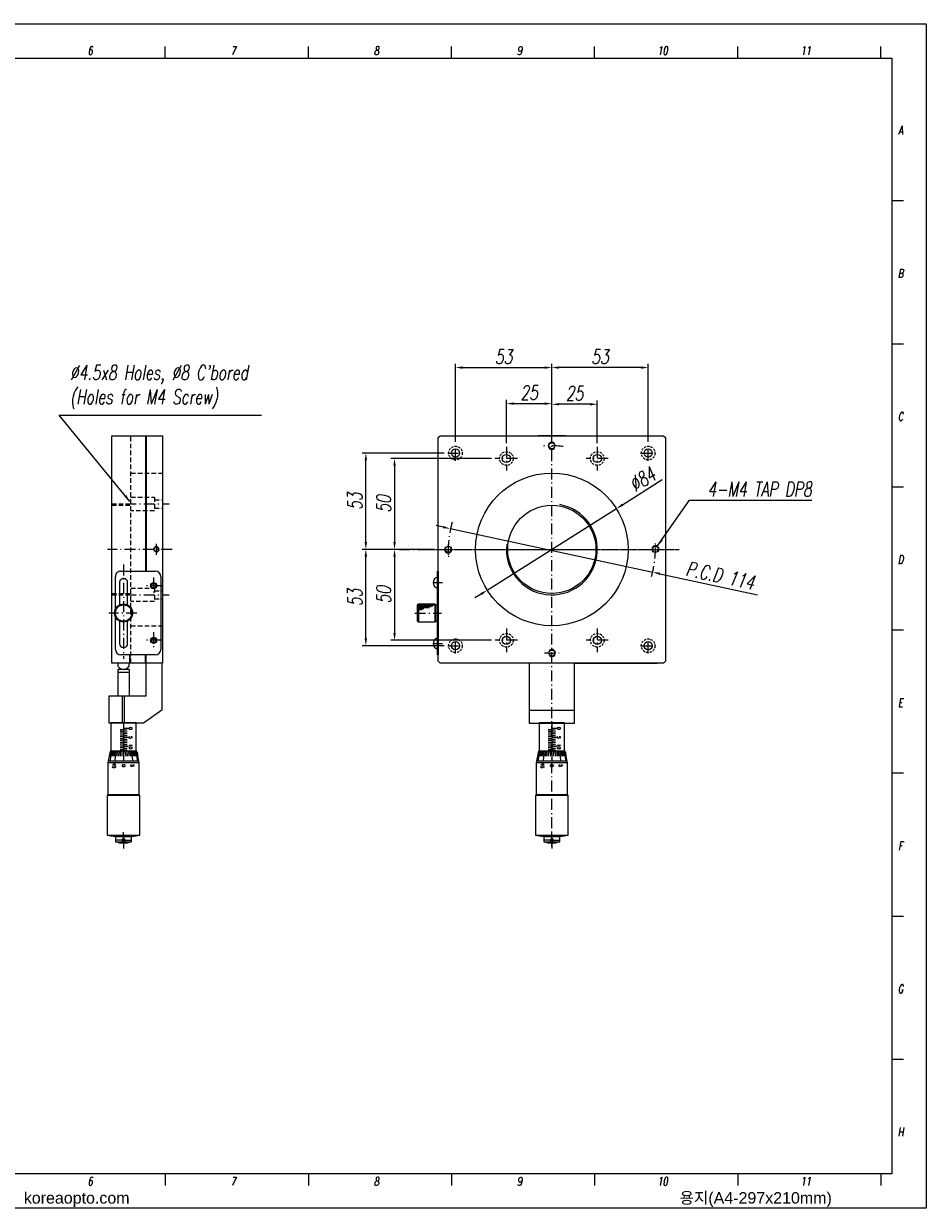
# Model space of a CAD drawing. Extents: x 0 to 2729, y 0 to 652.
# Tile 6 of 6: x 2233 to 2729, y 0 to 652. Entities that reach past the tile are written whole.
import ezdxf
from ezdxf.enums import TextEntityAlignment as Align

# ---------------------------------------------------------------- set-up
doc = ezdxf.new("R2010")
doc.units = 0
doc.header["$LTSCALE"] = 0.2
for name, pattern in [('CENTER', [50.8, 31.75, -6.35, 6.35, -6.35]), ('DASHDOT', [50.5, 30, -9, 2.5, -9]), ('HIDDEN', [9.525, 6.35, -3.175])]:
    doc.linetypes.add(name, pattern=pattern)
doc.layers.get('0').update_dxf_attribs({"linetype": 'CONTINUOUS'})
doc.layers.get('DEFPOINTS').update_dxf_attribs({"linetype": 'CONTINUOUS'})
for name, color, linetype in [('1', 1, 'CENTER'), ('2', 2, 'HIDDEN'), ('3', 3, 'CONTINUOUS'), ('4', 4, 'CONTINUOUS'), ('DIM', 8, 'CONTINUOUS'), ('FORM', 7, 'CONTINUOUS'), ('PAPER', 2, 'CONTINUOUS'), ('W', 4, 'CONTINUOUS')]:
    doc.layers.add(name, color=color, linetype=linetype)
doc.styles.add('ROMANS', font='ROMANS')
doc.styles.add('S', font='romans', dxfattribs={"width": 0.7})
doc.styles.add('SEACAD_arial_ttf', font='arial.ttf')
doc.styles.add('SEACAD_arial_ttfI', font='arial.ttf')
doc.styles.get("Standard").update_dxf_attribs({"font": 'romans.shx', "width": 0.7, "oblique": 10, "bigfont": 'whgtxt.shx'})
doc.dimstyles.get("Standard").update_dxf_attribs({"dimtxt": 0.18, "dimasz": 0.18, "dimexe": 0.18, "dimexo": 0.0625, "dimgap": 0.09, "dimtad": 0, "dimtih": 1, "dimtoh": 1, "dimdec": 4, "dimzin": 0, "dimdsep": 46, "dimtxsty": 'Standard', "dimcen": 0.09, "dimadec": 0, "dimazin": 0, "dimtfac": 1, "dimtdec": 4, "dimtofl": 0, "dimtmove": 0, "dimatfit": 3, "dimfxl": 0, "dimtolj": 1, "dimtzin": 0, "dimarcsym": 0})

# ---------------------------------------------------------------- blocks, each defined once
blk = doc.blocks.new('*D175')
at = {"layer": '3', "color": 4, "lineweight": -2}
for p, q in [((2523.47, 427.07), (2523.47, 444.4)), ((2548.47, 421.08), (2548.47, 444.4)), ((2544.47, 442.4), (2527.47, 442.4))]:
    blk.add_line(p, q, dxfattribs=at)
at = {"layer": '3', "color": 4}
for points in [[(2527.47, 443.07), (2527.47, 441.74), (2523.47, 442.4)], [(2544.47, 443.07), (2544.47, 441.74), (2548.47, 442.4)]]:
    blk.add_solid(points, dxfattribs=at)
at = {"layer": 'DEFPOINTS', "color": 0}
for p in [(2523.47, 442.4), (2523.47, 425.07), (2548.47, 419.08)]:
    blk.add_point(p, dxfattribs=at)
at = {"layer": '3', "color": 3, "insert": (2535.97, 448.4), "char_height": 8, "attachment_point": 5}
blk.add_mtext('\\A1;25', dxfattribs=at)
blk = doc.blocks.new('*D176')
at = {"color": 4, "lineweight": -2}
for p, q in [((2523.47, 430.77), (2523.47, 464.6)), ((2576.47, 421.82), (2576.47, 464.6)), ((2572.47, 462.6), (2527.47, 462.6))]:
    blk.add_line(p, q, dxfattribs=at)
at = {"color": 4}
for points in [[(2527.47, 463.27), (2527.47, 461.93), (2523.47, 462.6)], [(2572.47, 463.27), (2572.47, 461.93), (2576.47, 462.6)]]:
    blk.add_solid(points, dxfattribs=at)
at = {"layer": 'DEFPOINTS', "color": 0}
for p in [(2523.47, 462.6), (2523.47, 428.77), (2576.47, 419.82)]:
    blk.add_point(p, dxfattribs=at)
at = {"color": 3, "insert": (2549.97, 468.6), "char_height": 8, "attachment_point": 5}
blk.add_mtext('\\A1;53', dxfattribs=at)
blk = doc.blocks.new('*D177')
at = {"color": 4, "lineweight": -2}
for p, q in [((2470.47, 421.82), (2470.47, 464.6)), ((2523.47, 428.77), (2523.47, 464.6)), ((2474.47, 462.6), (2519.47, 462.6))]:
    blk.add_line(p, q, dxfattribs=at)
at = {"color": 4}
for points in [[(2474.47, 463.27), (2474.47, 461.93), (2470.47, 462.6)], [(2519.47, 463.27), (2519.47, 461.93), (2523.47, 462.6)]]:
    blk.add_solid(points, dxfattribs=at)
at = {"layer": 'DEFPOINTS', "color": 0}
for p in [(2523.47, 462.6), (2523.47, 426.77), (2470.47, 419.82)]:
    blk.add_point(p, dxfattribs=at)
at = {"color": 3, "insert": (2496.97, 468.6), "char_height": 8, "attachment_point": 5}
blk.add_mtext('\\A1;53', dxfattribs=at)
blk = doc.blocks.new('*D178')
at = {"layer": '3', "color": 4, "lineweight": -2}
for p, q in [((2498.47, 421.08), (2498.47, 444.76)), ((2523.47, 427.07), (2523.47, 444.76)), ((2502.47, 442.76), (2519.47, 442.76))]:
    blk.add_line(p, q, dxfattribs=at)
at = {"layer": '3', "color": 4}
for points in [[(2502.47, 443.43), (2502.47, 442.09), (2498.47, 442.76)], [(2519.47, 443.43), (2519.47, 442.09), (2523.47, 442.76)]]:
    blk.add_solid(points, dxfattribs=at)
at = {"layer": 'DEFPOINTS', "color": 0}
for p in [(2523.47, 442.76), (2523.47, 425.07), (2498.47, 419.08)]:
    blk.add_point(p, dxfattribs=at)
at = {"layer": '3', "color": 3, "insert": (2510.97, 448.76), "char_height": 8, "attachment_point": 5}
blk.add_mtext('\\A1;25', dxfattribs=at)
blk = doc.blocks.new('*D184')
at = {"layer": '3', "color": 4, "lineweight": -2}
for p, q in [((2458.97, 362.57), (2434.96, 362.57)), ((2436.96, 358.57), (2436.96, 316.57)), ((2490.28, 312.57), (2434.96, 312.57))]:
    blk.add_line(p, q, dxfattribs=at)
at = {"layer": '3', "color": 4}
for points in [[(2436.29, 358.57), (2437.62, 358.57), (2436.96, 362.57)], [(2436.29, 316.57), (2437.62, 316.57), (2436.96, 312.57)]]:
    blk.add_solid(points, dxfattribs=at)
at = {"layer": 'DEFPOINTS', "color": 0}
for p in [(2460.97, 362.57), (2436.96, 312.57), (2492.28, 312.57)]:
    blk.add_point(p, dxfattribs=at)
at = {"layer": '3', "color": 3, "insert": (2430.96, 337.57), "char_height": 8, "attachment_point": 5, "rotation": 90}
blk.add_mtext('\\A1;50', dxfattribs=at)
blk = doc.blocks.new('*D185')
at = {"color": 4, "lineweight": -2}
for p, q in [((2451.35, 362.57), (2419.17, 362.57)), ((2421.17, 313.57), (2421.17, 358.57)), ((2464.22, 309.57), (2419.17, 309.57))]:
    blk.add_line(p, q, dxfattribs=at)
at = {"color": 4}
for points in [[(2420.5, 358.57), (2421.83, 358.57), (2421.17, 362.57)], [(2420.5, 313.57), (2421.83, 313.57), (2421.17, 309.57)]]:
    blk.add_solid(points, dxfattribs=at)
at = {"layer": 'DEFPOINTS', "color": 0}
for p in [(2421.17, 362.57), (2453.35, 362.57), (2466.22, 309.57)]:
    blk.add_point(p, dxfattribs=at)
at = {"color": 3, "insert": (2415.17, 336.07), "char_height": 8, "attachment_point": 5, "rotation": 90}
blk.add_mtext('\\A1;53', dxfattribs=at)
blk = doc.blocks.new('*D186')
at = {"color": 4, "lineweight": -2}
for p, q in [((2562.36, 387.14), (2584.21, 400.94)), ((2487.97, 340.14), (2558.98, 385)), ((2484.59, 338), (2481.2, 335.86))]:
    blk.add_line(p, q, dxfattribs=at)
at = {"color": 4}
for points in [[(2562.01, 387.7), (2562.72, 386.57), (2558.98, 385)], [(2484.23, 338.56), (2484.94, 337.44), (2487.97, 340.14)]]:
    blk.add_solid(points, dxfattribs=at)
at = {"layer": 'DEFPOINTS', "color": 0}
for p in [(2558.98, 385), (2487.97, 340.14)]:
    blk.add_point(p, dxfattribs=at)
at = {"color": 3, "insert": (2573.25, 401.11), "char_height": 8, "attachment_point": 5, "rotation": 32.28334}
blk.add_mtext('\\A1;∅84', dxfattribs=at)
blk = doc.blocks.new('*D187')
at = {"color": 4, "lineweight": -2}
for p, q in [((2463.67, 374.82), (2459.76, 375.66)), ((2467.58, 373.98), (2579.03, 350)), ((2582.95, 349.16), (2636.69, 337.6))]:
    blk.add_line(p, q, dxfattribs=at)
at = {"color": 4}
for points in [[(2463.81, 375.47), (2463.53, 374.17), (2467.58, 373.98)], [(2583.09, 349.81), (2582.8, 348.51), (2579.03, 350)]]:
    blk.add_solid(points, dxfattribs=at)
at = {"layer": 'DEFPOINTS', "color": 0}
for p in [(2467.58, 373.98), (2579.03, 350)]:
    blk.add_point(p, dxfattribs=at)
at = {"color": 3, "insert": (2616.14, 348.16), "char_height": 8, "attachment_point": 5, "rotation": 347.85986}
blk.add_mtext('\\A1;P.C.D 114', dxfattribs=at)
blk = doc.blocks.new('*D188')
at = {"color": 4, "lineweight": -2}
for p, q in [((2464.22, 415.57), (2419.17, 415.57)), ((2421.17, 366.57), (2421.17, 411.57)), ((2451.35, 362.57), (2419.17, 362.57))]:
    blk.add_line(p, q, dxfattribs=at)
at = {"color": 4}
for points in [[(2420.5, 411.57), (2421.83, 411.57), (2421.17, 415.57)], [(2420.5, 366.57), (2421.83, 366.57), (2421.17, 362.57)]]:
    blk.add_solid(points, dxfattribs=at)
at = {"layer": 'DEFPOINTS', "color": 0}
for p in [(2421.17, 415.57), (2466.22, 415.57), (2453.35, 362.57)]:
    blk.add_point(p, dxfattribs=at)
at = {"color": 3, "insert": (2415.17, 389.07), "char_height": 8, "attachment_point": 5, "rotation": 90}
blk.add_mtext('\\A1;53', dxfattribs=at)
blk = doc.blocks.new('*D189')
at = {"layer": '3', "color": 4, "lineweight": -2}
for p, q in [((2490.28, 412.57), (2434.96, 412.57)), ((2436.96, 408.57), (2436.96, 366.57)), ((2458.97, 362.57), (2434.96, 362.57))]:
    blk.add_line(p, q, dxfattribs=at)
at = {"layer": '3', "color": 4}
for points in [[(2436.29, 408.57), (2437.62, 408.57), (2436.96, 412.57)], [(2436.29, 366.57), (2437.62, 366.57), (2436.96, 362.57)]]:
    blk.add_solid(points, dxfattribs=at)
at = {"layer": 'DEFPOINTS', "color": 0}
for p in [(2492.28, 412.57), (2436.96, 362.57), (2460.97, 362.57)]:
    blk.add_point(p, dxfattribs=at)
at = {"layer": '3', "color": 3, "insert": (2430.96, 387.57), "char_height": 8, "attachment_point": 5, "rotation": 90}
blk.add_mtext('\\A1;50', dxfattribs=at)
blk = doc.blocks.new('A$C1B74274C')
for p, q in [((3.71, 27.5), (4.21, 28)), ((3.71, 27.5), (3.71, 18.5)), ((13.21, 28), (4.21, 28)), ((13.71, 27.5), (13.21, 28)), ((13.71, 18.5), (13.71, 27.5)), ((3.71, 18.5), (4.21, 18)), ((4.21, 18), (13.21, 18)), ((13.21, 18), (13.71, 18.5))]:
    blk.add_line(p, q)
at = {"layer": '1', "color": 7, "linetype": 'Continuous'}
for p, q in [((2.31, 46), (2.31, 0)), ((2.71, 46), (2.31, 46)), ((2.71, 0), (2.71, 46)), ((2.71, 42.5), (3.55, 42.43)), ((2.71, 37), (2.71, 42.5)), ((3.55, 37.07), (2.71, 37)), ((3.71, 27.5), (2.71, 27.5)), ((3.71, 27.5), (3.71, 18.5)), ((3.71, 18.5), (2.71, 18.5)), ((2.71, 9), (3.55, 8.93)), ((2.71, 3.5), (2.71, 9)), ((3.55, 3.57), (2.71, 3.5)), ((2.31, 0), (2.71, 0))]:
    blk.add_line(p, q, dxfattribs=at)
for centre, radius, start, end in [((3.47, 41.43), 1, 16.25703, 85), ((-2.29, 39.75), 7, 343.74297, 16.25703), ((3.47, 38.07), 1, 275, 343.74297), ((3.47, 7.93), 1, 16.25703, 85), ((-2.29, 6.25), 7, 343.74297, 16.25703), ((3.47, 4.57), 1, 275, 343.74297)]:
    blk.add_arc(centre, radius, start, end, dxfattribs=at)
at = {"layer": '3', "color": 1, "linetype": 'DASHDOT'}
for p, q in [((5.25, 39.75), (0, 39.75)), ((15.23, 23), (0.45, 23)), ((5.25, 6.25), (0, 6.25))]:
    blk.add_line(p, q, dxfattribs=at)
at = {"layer": '3'}
for p, q in [((4.21, 28), (4.21, 18)), ((13.21, 27.5), (4.21, 27.5)), ((13.21, 27), (5.21, 27)), ((13.21, 26.5), (6.21, 26.5)), ((13.21, 28), (13.21, 18)), ((13.21, 26), (7.21, 26)), ((13.21, 25.5), (10.21, 25.5)), ((13.21, 25), (11.21, 25))]:
    blk.add_line(p, q, dxfattribs=at)
blk = doc.blocks.new('SW_CENTERMARKSYMBOL_0')
at = {"layer": '3', "color": 0}
for p, q in [((-2.5, 0), (-4.45, 0)), ((0, 0), (-2.5, 0)), ((0, 2.5), (0, 4.45)), ((0, 0), (0, 2.5)), ((0, 0), (0, -2.5)), ((0, 0), (2.5, 0)), ((2.5, 0), (4.45, 0)), ((0, -2.5), (0, -4.45))]:
    blk.add_line(p, q, dxfattribs=at)
blk = doc.blocks.new('SGHF')
at = {"color": 7, "linetype": 'Continuous', "lineweight": 15}
for p, q in [((11324.14, 3853.02), (11308.64, 3853.02)), ((11308.64, 3853.02), (11308.64, 3846.02)), ((11330.57, 3854.62), (11324.14, 3853.37)), ((11324.14, 3853.37), (11324.14, 3838.67)), ((11348.14, 3854.62), (11330.57, 3854.62)), ((11330.57, 3854.62), (11330.57, 3846.02)), ((11348.54, 3855.02), (11348.14, 3854.62)), ((11348.14, 3854.62), (11348.14, 3837.42)), ((11370.34, 3855.02), (11348.54, 3855.02)), ((11348.54, 3855.02), (11348.54, 3846.02)), ((11371.14, 3850.57), (11370.34, 3855.02)), ((11370.34, 3846.02), (11370.34, 3855.02)), ((11308.64, 3846.02), (11308.64, 3839.02)), ((11330.57, 3846.02), (11330.57, 3837.42)), ((11348.54, 3846.02), (11348.54, 3837.02)), ((11370.34, 3837.02), (11370.34, 3846.02)), ((11371.14, 3846.02), (11371.14, 3850.57)), ((11374, 3850.37), (11371.14, 3850.37)), ((11371.14, 3841.47), (11371.14, 3846.02)), ((11374, 3841.67), (11374, 3850.37)), ((11308.64, 3839.02), (11324.14, 3839.02)), ((11324.14, 3838.67), (11330.57, 3837.42)), ((11370.34, 3837.02), (11371.14, 3841.47)), ((11371.14, 3841.67), (11374, 3841.67)), ((11330.57, 3837.42), (11348.14, 3837.42)), ((11348.14, 3837.42), (11348.54, 3837.02)), ((11348.54, 3837.02), (11370.34, 3837.02))]:
    blk.add_line(p, q, dxfattribs=at)
at = {"color": 0, "linetype": 'ByBlock'}
for p, q in [((11324.14, 3852.52), (11324.14, 3839.52)), ((11308.64, 3846.02), (11324.14, 3846.02)), ((11311.64, 3848.77), (11311.64, 3846.27)), ((11312.14, 3844.07), (11312.14, 3845.77)), ((11312.64, 3847.97), (11312.64, 3846.27)), ((11313.14, 3844.07), (11313.14, 3845.77)), ((11313.64, 3847.97), (11313.64, 3846.27)), ((11314.14, 3844.07), (11314.14, 3845.77)), ((11314.64, 3847.97), (11314.64, 3846.27)), ((11315.14, 3844.07), (11315.14, 3845.77)), ((11315.64, 3847.97), (11315.64, 3846.27)), ((11316.14, 3844.07), (11316.14, 3845.77)), ((11316.64, 3848.77), (11316.64, 3846.27)), ((11317.14, 3844.07), (11317.14, 3845.77)), ((11317.64, 3847.97), (11317.64, 3846.27)), ((11318.14, 3844.07), (11318.14, 3845.77)), ((11318.64, 3847.97), (11318.64, 3846.27)), ((11319.14, 3844.07), (11319.14, 3845.77)), ((11319.64, 3847.97), (11319.64, 3846.27)), ((11320.14, 3844.07), (11320.14, 3845.77)), ((11320.64, 3847.97), (11320.64, 3846.27)), ((11321.14, 3844.07), (11321.14, 3845.77)), ((11321.64, 3848.77), (11321.64, 3846.27)), ((11322.14, 3844.07), (11322.14, 3845.77)), ((11322.64, 3847.97), (11322.64, 3846.27)), ((11323.14, 3844.07), (11323.14, 3845.77)), ((11323.64, 3847.97), (11323.64, 3846.27)), ((11324.14, 3846.02), (11329.64, 3846.02))]:
    blk.add_line(p, q, dxfattribs=at)
at = {"color": 7, "linetype": 'Continuous', "lineweight": 15}
blk.add_arc((11359.64, 3846.02), 15, 343.14204, 16.85796, dxfattribs=at)
blk.add_open_spline([(11373.99, 3846.02), (11373.99, 3845.91), (11373.97, 3845.8), (11373.89, 3845.59), (11373.82, 3845.5), (11373.67, 3845.34), (11373.57, 3845.28), (11373.37, 3845.2), (11373.26, 3845.17), (11373.03, 3845.17), (11372.92, 3845.19), (11372.72, 3845.28), (11372.62, 3845.34), (11372.38, 3845.58), (11372.29, 3845.8), (11372.29, 3846.14), (11372.32, 3846.25), (11372.4, 3846.45), (11372.46, 3846.55), (11372.62, 3846.7), (11372.72, 3846.77), (11372.92, 3846.85), (11373.03, 3846.87), (11373.25, 3846.87), (11373.37, 3846.85), (11373.57, 3846.77), (11373.66, 3846.7), (11373.9, 3846.47), (11373.99, 3846.25), (11373.99, 3846.02)], degree=3, knots=[0, 0, 0, 0, 0.0625, 0.0625, 0.125, 0.125, 0.1875, 0.1875, 0.25, 0.25, 0.3125, 0.3125, 0.375, 0.375, 0.5, 0.5, 0.5625, 0.5625, 0.625, 0.625, 0.6875, 0.6875, 0.75, 0.75, 0.8125, 0.8125, 0.875, 0.875, 1, 1, 1, 1], dxfattribs=at)
at = {"layer": '1', "color": 7, "linetype": 'Continuous'}
for p, q in [((11324.14, 3852.92), (11329.14, 3853.48)), ((11324.14, 3851.61), (11326.9, 3851.95)), ((11324.16, 3852.14), (11326.92, 3852.52)), ((11324.17, 3853.18), (11326.93, 3853.55)), ((11324.17, 3852.56), (11326.93, 3852.94)), ((11324.72, 3853.49), (11326.93, 3853.79)), ((11324.13, 3850.99), (11326.89, 3851.28)), ((11324.14, 3850.28), (11329.14, 3850.85)), ((11324.14, 3849.52), (11326.89, 3849.77)), ((11324.14, 3848.69), (11326.89, 3848.89)), ((11324.14, 3847.83), (11326.89, 3847.96)), ((11324.14, 3846.93), (11326.89, 3847)), ((11324.14, 3845.11), (11326.89, 3845.05)), ((11324.13, 3841.06), (11326.89, 3840.77)), ((11324.14, 3844.22), (11326.89, 3844.09)), ((11324.14, 3843.35), (11326.89, 3843.16)), ((11324.14, 3842.53), (11326.89, 3842.28)), ((11324.14, 3841.76), (11329.14, 3841.2)), ((11324.14, 3840.44), (11326.9, 3840.1)), ((11324.14, 3839.13), (11329.14, 3838.56)), ((11324.16, 3839.9), (11326.92, 3839.52)), ((11324.17, 3839.48), (11326.93, 3839.1)), ((11324.17, 3838.87), (11326.93, 3838.49)), ((11324.72, 3838.56), (11326.93, 3838.26))]:
    blk.add_line(p, q, dxfattribs=at)
at = {"layer": 'DIM'}
blk.add_line((11329.64, 3854.52), (11329.64, 3837.52), dxfattribs=at)
at = {"layer": '2', "color": 1, "linetype": 'CENTER'}
blk.add_blockref('SW_CENTERMARKSYMBOL_0', (11373.14, 3846.02), dxfattribs=at)
at = {"color": 0, "linetype": 'ByBlock', "style": 'ROMANS', "width": 0.8}
for s, p in [('5', (11331.45, 3850.02)), ('5', (11315.95, 3849.02)), ('10', (11320.28, 3849.02)), ('45', (11330.78, 3840.02))]:
    blk.add_text(s, height=1.8, dxfattribs=at).set_placement(p)
for p in [(11312.33, 3850.83), (11332.8, 3846.96)]:
    blk.add_text('0', height=1.8, rotation=180, dxfattribs=at).set_placement(p)
blk = doc.blocks.new('erdftrgf45r')
at = {"layer": 'W'}
for p, q in [((34921.74, 9666.28), (35198.74, 9666.28)), ((34921.74, 9471.28), (34921.74, 9666.28)), ((35198.74, 9666.28), (35198.74, 9471.28)), ((35198.74, 9471.28), (34921.74, 9471.28))]:
    blk.add_line(p, q, dxfattribs=at)

msp = doc.modelspace()

# ---------------------------------------------------------------- linework, layer by layer
for p, q in [((2281.41109, 300.06919), (2281.41109, 425.06919)), ((2299.91109, 300.06919), (2299.91109, 304.56919)), ((2300.41109, 300.06919), (2300.41109, 304.56919))]:
    msp.add_line(p, q)
at = {"color": 7, "linetype": 'Continuous'}
msp.add_line((2530.97477, 425.06919), (2515.97477, 425.06919), dxfattribs=at)
msp.add_lwpolyline([(1819.63311, 651.76691), (2729.44961, 651.76691), (2729.44961, 0.09904), (1819.63311, 0.09904)], close=True)
msp.add_circle((2287.91109, 327.56919), 5)
at = {"layer": '1', "color": 7, "linetype": 'Continuous'}
for p, q in [((2281.41109, 425.06919), (2299.91109, 425.06919)), ((2299.91109, 425.06919), (2299.91109, 350.56919)), ((2299.91109, 425.06919), (2309.41109, 425.06919)), ((2300.41109, 425.06919), (2300.41109, 350.56919)), ((2309.41109, 425.06919), (2309.41109, 300.06919)), ((2460.97477, 424.06919), (2461.97477, 425.06919)), ((2460.97477, 301.06919), (2460.97477, 424.06919)), ((2461.97477, 425.06919), (2584.97477, 425.06919)), ((2584.97477, 425.06919), (2585.97477, 424.06919)), ((2585.97477, 424.06919), (2585.97477, 301.06919)), ((2585.97477, 375.06919), (2585.97477, 350.06919)), ((2283.41109, 329.74864), (2283.41109, 347.56919)), ((2286.41109, 350.56919), (2305.41109, 350.56919)), ((2308.41109, 347.56919), (2308.41109, 307.56919)), ((2285.66109, 344.31919), (2285.66109, 332.03433)), ((2290.16109, 332.03433), (2290.16109, 344.31919)), ((2283.41109, 307.56919), (2283.41109, 325.38974)), ((2285.66109, 323.10405), (2285.66109, 310.81919)), ((2290.16109, 310.81919), (2290.16109, 323.10405)), ((2309.41109, 300.06919), (2281.41109, 300.06919)), ((2285.02434, 298.09013), (2285.02434, 300.06919)), ((2305.41109, 304.56919), (2286.41109, 304.56919)), ((2290.79784, 300.06919), (2290.79784, 298.09013)), ((2291.41109, 304.56919), (2291.41109, 300.06919)), ((2291.41109, 300.06919), (2291.41109, 304.56919)), ((2300.41109, 282.36919), (2300.41109, 300.06919)), ((2308.91109, 300.06919), (2308.91109, 274.06919)), ((2461.97477, 300.06919), (2460.97477, 301.06919)), ((2584.97477, 300.06919), (2461.97477, 300.06919)), ((2535.97477, 300.06919), (2510.97477, 300.06919)), ((2510.97477, 300.06919), (2510.97477, 267.06919)), ((2535.97477, 267.06919), (2535.97477, 300.06919)), ((2535.97477, 300.06919), (2581.47477, 300.06919)), ((2585.97477, 301.06919), (2584.97477, 300.06919)), ((2284.73609, 296.56919), (2284.73609, 282.06919)), ((2291.08609, 296.56919), (2284.73609, 296.56919)), ((2284.73609, 295.06919), (2291.08609, 295.06919)), ((2291.08609, 282.06919), (2291.08609, 296.56919)), ((2279.91109, 281.76919), (2279.91109, 282.06919)), ((2279.91109, 282.06919), (2300.41109, 282.06919)), ((2279.91109, 267.06919), (2279.91109, 281.76919)), ((2284.73609, 282.06919), (2291.08609, 282.06919)), ((2287.41109, 267.06919), (2287.41109, 282.06919)), ((2288.41109, 267.06919), (2288.41109, 282.06919)), ((2300.41109, 282.06919), (2300.41109, 282.36919)), ((2308.91109, 274.06919), (2298.91109, 267.06919)), ((2510.97477, 274.06919), (2535.97477, 274.06919)), ((2298.91109, 267.06919), (2279.91109, 267.06919)), ((2294.91109, 267.06919), (2280.91109, 267.06919)), ((2510.97477, 267.06919), (2535.97477, 267.06919)), ((2530.47477, 267.06919), (2516.47477, 267.06919))]:
    msp.add_line(p, q, dxfattribs=at)
for centre, radius in [((2470.47477, 415.56919), 2.25), ((2523.47477, 419.56919), 1.65), ((2576.47477, 415.56919), 2.25), ((2498.47477, 412.56919), 2.25), ((2548.47477, 412.56919), 2.25), ((2523.47477, 362.56919), 42), ((2523.47477, 362.56919), 24.25), ((2305.91109, 362.56919), 1.25), ((2466.47477, 362.56919), 1.65), ((2580.47477, 362.56919), 1.65), ((2304.41109, 342.56919), 1.25), ((2287.91109, 327.56919), 4.5), ((2304.41109, 312.56919), 1.25), ((2498.47477, 312.56919), 2.25), ((2548.47477, 312.56919), 2.25), ((2470.47477, 309.56919), 2.25), ((2523.47477, 305.56919), 1.65), ((2576.47477, 309.56919), 2.25)]:
    msp.add_circle(centre, radius, dxfattribs=at)
at = {"layer": '1', "color": 3, "linetype": 'Continuous'}
for centre, radius, start, end in [((2523.47477, 419.56919), 2, 48.67843929, 315.85833146), ((2523.47477, 362.56919), 25, 173.52230986, 79.93048257), ((2305.91109, 362.56919), 1.5, 270, 180), ((2466.47477, 362.56919), 2, 138.67843929, 45.85833146), ((2580.47477, 362.56919), 2, 318.67843929, 225.85833146), ((2523.47477, 305.56919), 2, 228.67843929, 135.85833146)]:
    msp.add_arc(centre, radius, start, end, dxfattribs=at)
at = {"layer": '1', "color": 7, "linetype": 'Continuous'}
for centre, radius, start, end in [((2286.41109, 347.56919), 3, 89.999998, 180.000001), ((2287.91109, 344.31919), 2.25, 89.999998, 180.000001), ((2287.91109, 344.31919), 2.25, 359.999999, 89.999998), ((2305.41109, 347.56919), 3, 359.999999, 89.999998), ((2286.41109, 307.56919), 3, 180.000001, 270), ((2287.91109, 310.81919), 2.25, 180.000001, 270), ((2287.91109, 310.81919), 2.25, 270, 359.999999), ((2305.41109, 307.56919), 3, 270, 359.999999), ((2287.91109, 300.06919), 3.5, 214.43319, 325.56681)]:
    msp.add_arc(centre, radius, start, end, dxfattribs=at)
at = {"layer": '2', "ltscale": 2}
for p, q in [((2291.91109, 300.06919), (2291.91109, 425.06919)), ((2291.91109, 404.56919), (2309.41109, 404.56919)), ((2291.91109, 391.31919), (2304.91109, 391.31919)), ((2304.91109, 391.31919), (2304.91109, 383.81919)), ((2281.41109, 387.56919), (2291.41109, 387.56919)), ((2281.41109, 386.81919), (2291.41109, 386.81919)), ((2304.91109, 389.81919), (2309.41109, 389.81919)), ((2304.91109, 385.31919), (2309.41109, 385.31919)), ((2304.91109, 383.81919), (2291.91109, 383.81919)), ((2291.91109, 341.31919), (2304.91109, 341.31919)), ((2304.91109, 341.31919), (2304.91109, 333.81919)), ((2304.91109, 339.81919), (2309.41109, 339.81919)), ((2281.41109, 338.31919), (2291.41109, 338.31919)), ((2281.41109, 337.56919), (2291.41109, 337.56919)), ((2304.91109, 333.81919), (2291.91109, 333.81919)), ((2304.91109, 335.31919), (2309.41109, 335.31919)), ((2291.91109, 320.56919), (2309.41109, 320.56919))]:
    msp.add_line(p, q, dxfattribs=at)
at = {"layer": '3', "color": 1, "linetype": 'DASHDOT'}
for p, q in [((2523.47477, 199.09419), (2523.47477, 432.68919)), ((2470.47477, 411.31919), (2470.47477, 419.81919)), ((2498.47477, 419.07794), (2498.47477, 406.06044)), ((2548.47477, 419.07794), (2548.47477, 406.06044)), ((2576.47477, 411.31919), (2576.47477, 419.81919)), ((2466.22477, 415.56919), (2474.72477, 415.56919)), ((2504.50727, 412.56919), (2492.28352, 412.56919)), ((2554.50727, 412.56919), (2542.28352, 412.56919)), ((2572.22477, 415.56919), (2580.72477, 415.56919)), ((2288.91076, 387.56919), (2313.04076, 387.56919)), ((2305.91109, 365.56919), (2305.91109, 359.56919)), ((2314.6659, 362.56919), (2278.99873, 362.56919)), ((2439.41746, 362.56919), (2593.59477, 362.56919)), ((2453.35477, 362.56919), (2593.59477, 362.56919)), ((2287.91109, 354.25006), (2287.91109, 302.35102)), ((2304.41109, 347.12619), (2304.41109, 337.58919)), ((2308.86809, 342.56919), (2299.44309, 342.56919)), ((2288.91076, 337.56919), (2313.04076, 337.56919)), ((2295.27951, 327.56919), (2279.89298, 327.56919)), ((2304.41109, 317.12619), (2304.41109, 307.58919)), ((2470.47477, 305.31919), (2470.47477, 313.81919)), ((2498.47477, 319.07794), (2498.47477, 306.06044)), ((2548.47477, 319.07794), (2548.47477, 306.06044)), ((2576.47477, 305.31919), (2576.47477, 313.81919)), ((2308.86809, 312.56919), (2299.44309, 312.56919)), ((2466.22477, 309.56919), (2474.72477, 309.56919)), ((2469.50279, 312.56919), (2466.42701, 312.56919)), ((2504.50727, 312.56919), (2492.28352, 312.56919)), ((2554.50727, 312.56919), (2542.28352, 312.56919)), ((2572.22477, 309.56919), (2580.72477, 309.56919))]:
    msp.add_line(p, q, dxfattribs=at)
at = {"layer": '3', "color": 7}
for centre in [(2304.41109, 342.56919), (2304.41109, 312.56919)]:
    msp.add_circle(centre, 1.7, dxfattribs=at)
at = {"layer": '3', "color": 1, "linetype": 'DASHDOT'}
for centre, start, end in [((2522.87304, 362.56919), 83.17213, 94.021583), ((2523.47477, 361.96746), 164.12715203, 184.021583), ((2523.47477, 362.56919), 175.978417, 184.021583), ((2523.47477, 363.17092), 344.12715203, 4.021583), ((2523.47477, 362.56919), 265.978417, 274.021583)]:
    msp.add_arc(centre, 57, start, end, dxfattribs=at)
at = {"layer": '4', "color": 2, "linetype": 'HIDDEN'}
for centre in [(2470.47477, 415.56919), (2576.47477, 415.56919), (2498.47477, 412.56919), (2548.47477, 412.56919), (2470.47477, 309.56919), (2498.47477, 312.56919), (2548.47477, 312.56919), (2576.47477, 309.56919)]:
    msp.add_circle(centre, 3.75, dxfattribs=at)
at = {"layer": 'DEFPOINTS', "color": 0, "linetype": 'ByBlock'}
msp.add_point((2306.15666, 342.06919), dxfattribs=at)
at = {"layer": 'FORM', "color": 7, "linetype": 'Continuous'}
msp.add_line((2710.56069, 56.7619), (2710.56069, 18.98796), dxfattribs=at)
at = {"layer": 'PAPER'}
for p, q in [((2310.83419, 632.87799), (2310.83419, 639.17549)), ((2389.55288, 632.87799), (2389.55288, 639.17549)), ((2468.27157, 632.87799), (2468.27157, 639.17549)), ((2468.27157, 632.87799), (2468.27157, 639.17549)), ((2546.99026, 632.87799), (2546.99026, 639.17549)), ((2625.70896, 632.87799), (2625.70896, 639.17549)), ((2704.42765, 632.87799), (2704.42765, 639.17549)), ((2716.85818, 554.27507), (2710.56069, 554.27507)), ((2716.85818, 475.55638), (2710.56069, 475.55638)), ((2716.85818, 396.83769), (2710.56069, 396.83769)), ((2716.85818, 318.11899), (2710.56069, 318.11899)), ((2716.85818, 239.4003), (2710.56069, 239.4003)), ((2716.85818, 160.68161), (2710.56069, 160.68161)), ((2716.85818, 81.96292), (2710.56069, 81.96292)), ((2310.83419, 18.98796), (2310.83419, 12.69047)), ((2389.55288, 18.98796), (2389.55288, 12.69047)), ((2468.27157, 18.98796), (2468.27157, 12.69047)), ((2468.27157, 18.98796), (2468.27157, 12.69047)), ((2546.99026, 18.98796), (2546.99026, 12.69047)), ((2625.70896, 18.98796), (2625.70896, 12.69047)), ((2704.42765, 18.98796), (2704.42765, 12.69047))]:
    msp.add_line(p, q, dxfattribs=at)

# ---------------------------------------------------------------- block references
at = {"xscale": 3.148153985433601, "yscale": 3.148153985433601, "zscale": 3.148153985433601}
msp.add_blockref('erdftrgf45r', (-108100.50696, -29798.0624), dxfattribs=at)
at = {"xscale": -1}
msp.add_blockref('A$C1B74274C', (2463.28174, 304.5692), dxfattribs=at)
at = {"rotation": 270}
for p in [(-1558.11158, 11575.71252), (-1322.5479, 11575.71252)]:
    msp.add_blockref('SGHF', p, dxfattribs=at)

# ---------------------------------------------------------------- texts
at = {"color": 3, "char_height": 8}
for s, insert, attachment_point in [("%%c4.5x8 Holes, %%C8 C'bored \\P(Holes for M4 Screw)", (2258.41086, 451.86472), 4), ('4-M4 TAP DP8', (2666.43279, 395.72272), 6)]:
    msp.add_mtext(s, dxfattribs=dict(at, insert=insert, attachment_point=attachment_point))
at = {"layer": 'FORM', "color": 7, "linetype": 'Continuous'}
for s, style, p in [('koreaopto.com', 'SEACAD_arial_ttfI', (2233.04073, 8.98384)), ('용지(A4-297x210mm)', 'SEACAD_arial_ttf', (2593.75608, 8.9802))]:
    msp.add_text(s, height=6.2956557, dxfattribs=dict(at, style=style)).set_placement(p, align=Align.TOP_LEFT)
at = {"layer": 'PAPER', "style": 'S', "oblique": 10, "width": 0.7}
for s, height, p in [('6', 4.72312, (2269.5434, 636.94978)), ('7', 4.72312, (2348.26209, 636.94978)), ('8', 4.72312, (2426.98079, 636.94978)), ('9', 4.72312, (2505.69948, 636.94978)), ('10', 4.723122, (2584.41817, 636.94978)), ('11', 4.723122, (2663.13686, 636.94978)), ('A', 4.72312, (2715.27784, 593.14926)), ('B', 4.72312, (2715.27784, 514.43057)), ('C', 4.72312, (2715.27784, 435.71188)), ('D', 4.72312, (2715.27784, 356.99318)), ('E', 4.72312, (2715.27784, 278.27449)), ('F', 4.72312, (2715.27784, 199.5558)), ('G', 4.72312, (2715.27784, 120.83711)), ('H', 4.72312, (2715.27784, 42.11842)), ('6', 4.72312, (2269.5434, 14.91618)), ('7', 4.72312, (2348.26209, 14.91618)), ('8', 4.72312, (2426.98079, 14.91618)), ('9', 4.72312, (2505.69948, 14.91618)), ('10', 4.723122, (2584.41817, 14.91618)), ('11', 4.723122, (2663.13686, 14.91618))]:
    msp.add_text(s, height=height, dxfattribs=at).set_placement(p, align=Align.MIDDLE)

# ---------------------------------------------------------------- dimensions: what is measured, and where the dimension line sits
for base, p1, p2, angle, picture, middle in [((2523.47477, 462.59993), (2470.47477, 419.81919), (2523.47477, 426.76919), 180, '*D177', (2496.97477, 468.59993)), ((2523.47477, 462.59993), (2576.47477, 419.81919), (2523.47477, 428.76919), 180, '*D176', (2549.97477, 468.59993)), ((2421.167, 415.56919), (2453.35477, 362.56919), (2466.22477, 415.56919), 90, '*D188', (2415.167, 389.06919)), ((2421.167, 362.56919), (2466.22477, 309.56919), (2453.35477, 362.56919), 90, '*D185', (2415.167, 336.06919))]:
    dim = msp.add_linear_dim(base=base, p1=p1, p2=p2, angle=angle, dimstyle='Standard', override={"dimtxt": 8, "dimasz": 4, "dimexe": 2, "dimexo": 2, "dimgap": 2, "dimtad": 1, "dimtih": 0, "dimtoh": 0, "dimzin": 8, "dimlunit": 6, "dimcen": 2.5, "dimclrd": 4, "dimclre": 4, "dimclrt": 3, "dimtofl": 1, "dimatfit": 1})
    dim.commit()
    dim.dimension.update_dxf_attribs({"geometry": picture, "text_midpoint": middle})
dim = msp.add_diameter_dim_2p(p1=(2487.96725, 340.13672), p2=(2558.98229, 385.00167), dimstyle='Standard', override={"dimtxt": 8, "dimasz": 4, "dimexe": 2, "dimexo": 2, "dimgap": 2, "dimtad": 1, "dimtih": 0, "dimtoh": 0, "dimzin": 8, "dimlunit": 6, "dimcen": 2.5, "dimclrd": 4, "dimclre": 4, "dimclrt": 3, "dimtofl": 1, "dimatfit": 1})
dim.commit()
dim.dimension.update_dxf_attribs({"geometry": '*D186', "text_midpoint": (2576.45425, 396.03987), "dimtype": 163})
dim = msp.add_diameter_dim_2p(p1=(2467.58398, 373.97798), p2=(2579.0345, 350.00337), text='P.C.D 114', dimstyle='Standard', override={"dimtxt": 8, "dimasz": 4, "dimexe": 2, "dimexo": 2, "dimgap": 2, "dimtad": 1, "dimtih": 0, "dimtoh": 0, "dimzin": 8, "dimlunit": 6, "dimcen": 2.5, "dimclrd": 4, "dimclre": 4, "dimclrt": 3, "dimtofl": 1, "dimatfit": 1})
dim.commit()
dim.dimension.update_dxf_attribs({"geometry": '*D187', "text_midpoint": (2614.88116, 342.29224), "dimtype": 163})
at = {"layer": '3'}
for base, p1, p2, angle, picture, middle in [((2523.47477, 442.75869), (2498.47477, 419.07794), (2523.47477, 425.06919), 180, '*D178', (2510.97477, 448.75869)), ((2523.47477, 442.40383), (2548.47477, 419.07794), (2523.47477, 425.06919), 180, '*D175', (2535.97477, 448.40383)), ((2436.95575, 362.56919), (2492.28352, 412.56919), (2460.97477, 362.56919), 90, '*D189', (2430.95575, 387.56919)), ((2436.95575, 312.56919), (2460.97477, 362.56919), (2492.28352, 312.56919), 90, '*D184', (2430.95575, 337.56919))]:
    dim = msp.add_linear_dim(base=base, p1=p1, p2=p2, angle=angle, dimstyle='Standard', override={"dimtxt": 8, "dimasz": 4, "dimexe": 2, "dimexo": 2, "dimgap": 2, "dimtad": 1, "dimtih": 0, "dimtoh": 0, "dimzin": 8, "dimlunit": 6, "dimcen": 2.5, "dimclrd": 4, "dimclre": 4, "dimclrt": 3, "dimtofl": 1, "dimatfit": 1}, dxfattribs=at)
    dim.commit()
    dim.dimension.update_dxf_attribs({"geometry": picture, "text_midpoint": middle})

# ---------------------------------------------------------------- leaders
at = {"color": 4, "annotation_type": 0, "has_hookline": 1, "hookline_direction": 0}
for points, text_width in [([(2291.42258, 388.97208), (2252.41086, 436.34091), (2256.41086, 436.34091)], 105.32728), ([(2581.66054, 364.49366), (2599.12723, 389.72272), (2603.12723, 389.72272)], 61.30556)]:
    msp.add_leader(points, dimstyle='Standard', override={"dimtxt": 8, "dimasz": 4, "dimexe": 2, "dimexo": 2, "dimgap": 2, "dimtad": 1, "dimtih": 0, "dimtoh": 0, "dimzin": 8, "dimcen": 2.5, "dimclrd": 4, "dimclre": 4, "dimclrt": 3, "dimtofl": 1}, dxfattribs=dict(at, text_width=text_width))

doc.saveas('drawing.dxf')
